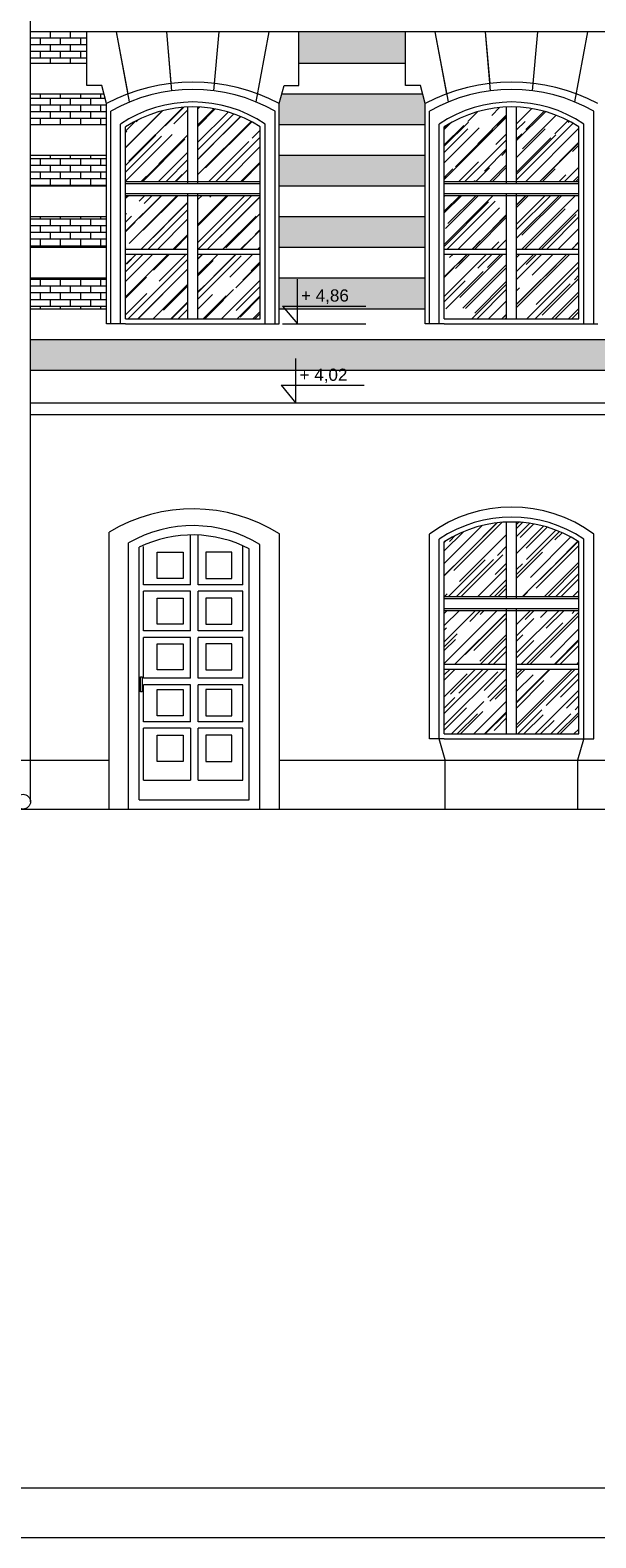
# Model space of a CAD drawing. Header units: millimetres. Extents: x -5254 to 173417, y -28809 to -6400.
# Tile 239 of 256: x 136779 to 137350, y -13337 to -11815. Entities that reach past the tile are written whole.
import ezdxf

# ---------------------------------------------------------------- set-up
doc = ezdxf.new("R2010")
doc.units = ezdxf.units.MM
for name, color, linetype, lineweight in [('mre_cegła', 7, 'Continuous', 5), ('mre_cienka', 7, 'Continuous', 15), ('mre_cienkie', 7, 'Continuous', 9), ('mre_drewno', 7, 'Continuous', 9), ('mre_koty', 7, 'Continuous', 13), ('mre_szyby', 7, 'Continuous', 13), ('mre_tabela', 7, 'Continuous', 20), ('mre_ściany', 7, 'Continuous', 20)]:
    doc.layers.add(name, color=color, linetype=linetype, lineweight=lineweight)
doc.styles.add('TABELKA', font='arial.ttf')
pattern_1 = [(0, (131181.3596, -16286.989), (0, 6.77418), []), (90, (131181.36, -16286.989), (-10.16, 6.77418), [6.77418, -6.77418])]

# ---------------------------------------------------------------- blocks, each defined once
blk = doc.blocks.new('KOTA')
at = {"color": 0}
for p, q in [((0, 0), (0, 50)), ((-16.6, 20), (76.8, 20)), ((-16.6, 20), (0, 0))]:
    blk.add_line(p, q, dxfattribs=at)
at = {"color": 0, "style": 'TABELKA', "flags": 4}
blk.add_attdef('POZIOM', (1.4, 25), '', height=13.7, rotation=360, dxfattribs=at)

msp = doc.modelspace()

# ---------------------------------------------------------------- hatches: boundary and pattern name
at = {"layer": 'mre_cegła'}
h = msp.add_hatch(dxfattribs=at)
h.set_pattern_fill('AR-BRSTD', color=256, scale=0.1)
h.set_pattern_definition(pattern_1)
h.paths.add_polyline_path([(136425.26, -12003.73), (136266.22, -12003.73), (136266.22, -12034.73), (136425.26, -12034.73)])
h.paths.add_polyline_path([(136425.26, -11941.73), (136266.22, -11941.73), (136266.22, -11972.73), (136425.26, -11972.73)])
h.paths.add_polyline_path([(136425.26, -11889.41), (136422.67, -11879.73), (136268.81, -11879.73), (136266.22, -11889.41), (136266.22, -11910.73), (136425.26, -11910.73)])
h.paths.add_polyline_path([(136091.95, -12065.73), (135937.59, -12065.73), (135937.59, -12096.73), (136091.95, -12096.73)])
h.paths.add_polyline_path([(136091.95, -12003.73), (135937.59, -12003.73), (135937.59, -12034.73), (136091.95, -12034.73)])
h.paths.add_polyline_path([(136091.95, -11941.73), (135937.59, -11941.73), (135937.59, -11972.73), (136091.95, -11972.73)])
h.paths.add_polyline_path([(136091.95, -11889.41), (136089.36, -11879.73), (135940.18, -11879.73), (135937.59, -11889.41), (135937.59, -11910.73), (136091.95, -11910.73)])
h.paths.add_polyline_path([(135763.32, -12065.73), (135593.45, -12065.73), (135593.45, -12096.73), (135763.32, -12096.73)])
h.paths.add_polyline_path([(135763.32, -12003.73), (135593.45, -12003.73), (135593.45, -12034.73), (135763.32, -12034.73)])
h.paths.add_polyline_path([(135763.32, -11941.73), (135593.45, -11941.73), (135593.45, -11972.73), (135763.32, -11972.73)])
h.paths.add_polyline_path([(135763.32, -11889.41), (135760.72, -11879.73), (135593.45, -11879.73), (135593.45, -11910.73), (135763.32, -11910.73)])
h.paths.add_polyline_path([(136759.67, -12065.73), (136599.53, -12065.73), (136599.53, -12096.73), (136759.67, -12096.73)])
h.paths.add_polyline_path([(136759.67, -12003.73), (136599.53, -12003.73), (136599.53, -12034.73), (136759.67, -12034.73)])
h.paths.add_polyline_path([(136759.67, -11941.73), (136599.53, -11941.73), (136599.53, -11972.73), (136759.67, -11972.73)])
h.paths.add_polyline_path([(136759.67, -11879.73), (136602.13, -11879.73), (136599.53, -11889.41), (136599.53, -11910.73), (136759.67, -11910.73)])
h.paths.add_polyline_path([(136759.67, -11816.73), (136619.46, -11816.73), (136619.46, -11848.73), (136759.67, -11848.73)])
h.paths.add_polyline_path([(136072.03, -11816.73), (135957.51, -11816.73), (135957.51, -11848.73), (136072.03, -11848.73)])
h.paths.add_polyline_path([(136405.34, -11816.73), (136286.14, -11816.73), (136286.14, -11848.73), (136405.34, -11848.73)])
h.paths.add_polyline_path([(135743.39, -11816.73), (135593.45, -11816.73), (135593.45, -11848.73), (135743.39, -11848.73)])
h.paths.add_polyline_path([(137158.27, -11816.73), (137050.66, -11816.73), (137050.66, -11848.73), (137158.27, -11848.73)])
h.paths.add_polyline_path([(137178.2, -11889.41), (137175.6, -11879.73), (137033.33, -11879.73), (137030.73, -11889.41), (137030.73, -11910.73), (137178.2, -11910.73)])
h.paths.add_polyline_path([(137178.2, -11941.73), (137030.73, -11941.73), (137030.73, -11972.73), (137178.2, -11972.73)])
h.paths.add_polyline_path([(137178.2, -12003.73), (137030.73, -12003.73), (137030.73, -12034.73), (137178.2, -12034.73)])
h.paths.add_polyline_path([(137178.2, -12065.73), (137030.73, -12065.73), (137030.73, -12096.73), (137178.2, -12096.73)])
h = msp.add_hatch(dxfattribs=at)
h.set_pattern_fill('AR-BRSTD', color=256, scale=0.1)
h.set_pattern_definition(pattern_1)
h.paths.add_polyline_path([(136856.46, -12065.73), (136779.67, -12065.73), (136779.67, -12096.73), (136856.46, -12096.73)])
h.paths.add_polyline_path([(136856.46, -12003.73), (136779.67, -12003.73), (136779.67, -12034.73), (136856.46, -12034.73)])
h.paths.add_polyline_path([(136856.46, -11941.73), (136779.67, -11941.73), (136779.67, -11972.73), (136856.46, -11972.73)])
h.paths.add_polyline_path([(136856.46, -11889.41), (136853.87, -11879.73), (136779.67, -11879.73), (136779.67, -11910.73), (136856.46, -11910.73)])
h.paths.add_polyline_path([(136836.54, -11816.73), (136779.67, -11816.73), (136779.67, -11848.73), (136836.54, -11848.73)])
h.paths.add_polyline_path([(136764.67, -11816.73), (136759.67, -11816.73), (136759.67, -11848.73), (136764.67, -11848.73)])
h.paths.add_polyline_path([(136764.67, -11879.73), (136759.67, -11879.73), (136759.67, -11910.73), (136764.67, -11910.73)])
h.paths.add_polyline_path([(136764.67, -11941.73), (136759.67, -11941.73), (136759.67, -11972.73), (136764.67, -11972.73)])
h.paths.add_polyline_path([(136764.67, -12003.73), (136759.67, -12003.73), (136759.67, -12034.73), (136764.67, -12034.73)])
h.paths.add_polyline_path([(136764.67, -12065.73), (136759.67, -12065.73), (136759.67, -12096.73), (136764.67, -12096.73)])
h = msp.add_hatch(dxfattribs=at)
h.set_pattern_fill('AR-BRSTD', color=256, scale=0.1)
h.set_pattern_definition(pattern_1)
h.paths.add_polyline_path([(136764.67, -12127.73), (136759.67, -12127.73), (136759.67, -12158.73), (136764.67, -12158.73)])
h.paths.add_polyline_path([(138427.24, -12127.73), (136779.67, -12127.73), (136779.67, -12158.73), (138427.24, -12158.73)])
at = {"layer": 'mre_szyby'}
h = msp.add_hatch(dxfattribs=at)
h.set_pattern_fill('AR-RROOF', color=256, scale=0.7, angle=45)
h.set_pattern_definition([(45, (131181.36, -16621.968), (15.08683, 40.231547), [266.7, -35.56, 88.9, -17.78]), (45, (131191.795, -16598.96), (-29.293595, 4.14888), [53.34, -5.8674, 106.68, -13.335]), (45, (131176.959, -16604.995), (56.952784, 73.799745), [142.24, -24.892, 71.12, -17.78])])
h.paths.add_polyline_path([(138235.24, -12312.02, 0.1338619), (138172.24, -12331.92), (138172.24, -12387.21), (138235.24, -12387.21)])
h.paths.add_polyline_path([(138308.24, -12331.92, 0.1338619), (138245.24, -12312.02), (138245.24, -12387.21), (138308.24, -12387.21)])
h.paths.add_polyline_path([(138235.24, -12401.21), (138172.24, -12401.21), (138172.24, -12455.48), (138235.24, -12455.48)])
h.paths.add_polyline_path([(138308.24, -12401.21), (138245.24, -12401.21), (138245.24, -12455.48), (138308.24, -12455.48)])
h.paths.add_polyline_path([(138235.24, -12474.5), (138235.24, -12460.48), (138172.24, -12460.48), (138172.24, -12525.92), (138235.24, -12525.92)])
h.paths.add_polyline_path([(138308.24, -12460.48), (138245.24, -12460.48), (138245.24, -12474.5), (138245.24, -12525.92), (138308.24, -12525.92)])
h.paths.add_polyline_path([(137911.24, -12312.02, 0.1338619), (137848.24, -12331.92), (137848.24, -12387.21), (137911.24, -12387.21)])
h.paths.add_polyline_path([(137984.24, -12331.92, 0.1338619), (137921.24, -12312.02), (137921.24, -12387.21), (137984.24, -12387.21)])
h.paths.add_polyline_path([(137911.24, -12401.21), (137848.24, -12401.21), (137848.24, -12455.48), (137911.24, -12455.48)])
h.paths.add_polyline_path([(137984.24, -12401.21), (137921.24, -12401.21), (137921.24, -12455.48), (137984.24, -12455.48)])
h.paths.add_polyline_path([(137911.24, -12474.5), (137911.24, -12460.48), (137848.24, -12460.48), (137848.24, -12525.92), (137911.24, -12525.92)])
h.paths.add_polyline_path([(137984.24, -12460.48), (137921.24, -12460.48), (137921.24, -12474.5), (137921.24, -12525.92), (137984.24, -12525.92)])
h.paths.add_polyline_path([(137588.24, -12312.02, 0.1338619), (137525.24, -12331.92), (137525.24, -12387.21), (137588.24, -12387.21)])
h.paths.add_polyline_path([(137661.24, -12331.92, 0.1338619), (137598.24, -12312.02), (137598.24, -12387.21), (137661.24, -12387.21)])
h.paths.add_polyline_path([(137588.24, -12401.21), (137525.24, -12401.21), (137525.24, -12455.48), (137588.24, -12455.48)])
h.paths.add_polyline_path([(137661.24, -12401.21), (137598.24, -12401.21), (137598.24, -12455.48), (137661.24, -12455.48)])
h.paths.add_polyline_path([(137588.24, -12474.5), (137588.24, -12460.48), (137525.24, -12460.48), (137525.24, -12525.92), (137588.24, -12525.92)])
h.paths.add_polyline_path([(137661.24, -12460.48), (137598.24, -12460.48), (137598.24, -12474.5), (137598.24, -12525.92), (137661.24, -12525.92)])
h.paths.add_polyline_path([(137260.33, -12311.89, 0.1338619), (137197.33, -12331.79), (137197.33, -12387.08), (137260.33, -12387.08)])
h.paths.add_polyline_path([(137333.33, -12331.79, 0.1338619), (137270.33, -12311.89), (137270.33, -12387.08), (137333.33, -12387.08)])
h.paths.add_polyline_path([(137260.33, -12401.08), (137197.33, -12401.08), (137197.33, -12455.35), (137260.33, -12455.35)])
h.paths.add_polyline_path([(137333.33, -12401.08), (137270.33, -12401.08), (137270.33, -12455.35), (137333.33, -12455.35)])
h.paths.add_polyline_path([(137260.33, -12474.37), (137260.33, -12460.35), (137197.33, -12460.35), (137197.33, -12525.79), (137260.33, -12525.79)])
h.paths.add_polyline_path([(137333.33, -12460.35), (137270.33, -12460.35), (137270.33, -12474.37), (137270.33, -12525.79), (137333.33, -12525.79)])
h.paths.add_polyline_path([(136507.4, -12312.02, 0.1338619), (136444.4, -12331.92), (136444.4, -12387.21), (136507.4, -12387.21)])
h.paths.add_polyline_path([(136580.4, -12331.92, 0.1338619), (136517.4, -12312.02), (136517.4, -12387.21), (136580.4, -12387.21)])
h.paths.add_polyline_path([(136580.4, -12401.21), (136517.4, -12401.21), (136517.4, -12455.48), (136580.4, -12455.48)])
h.paths.add_polyline_path([(136507.4, -12401.21), (136444.4, -12401.21), (136444.4, -12455.48), (136507.4, -12455.48)])
h.paths.add_polyline_path([(136507.4, -12474.5), (136507.4, -12460.48), (136444.4, -12460.48), (136444.4, -12525.92), (136507.4, -12525.92)])
h.paths.add_polyline_path([(136580.4, -12460.48), (136517.4, -12460.48), (136517.4, -12474.5), (136517.4, -12525.92), (136580.4, -12525.92)])
h.paths.add_polyline_path([(136247.09, -12460.48), (136184.09, -12460.48), (136184.09, -12474.5), (136184.09, -12525.92), (136247.09, -12525.92)])
h.paths.add_polyline_path([(136174.09, -12474.5), (136174.09, -12460.48), (136111.09, -12460.48), (136111.09, -12525.92), (136174.09, -12525.92)])
h.paths.add_polyline_path([(136174.09, -12401.21), (136111.09, -12401.21), (136111.09, -12455.48), (136174.09, -12455.48)])
h.paths.add_polyline_path([(136247.09, -12401.21), (136184.09, -12401.21), (136184.09, -12455.48), (136247.09, -12455.48)])
h.paths.add_polyline_path([(136247.09, -12331.92, 0.1338619), (136184.09, -12312.02), (136184.09, -12387.21), (136247.09, -12387.21)])
h.paths.add_polyline_path([(136174.09, -12312.02, 0.1338619), (136111.09, -12331.92), (136111.09, -12387.21), (136174.09, -12387.21)])
h.paths.add_polyline_path([(135845.45, -12312.02, 0.1338619), (135782.45, -12331.92), (135782.45, -12387.21), (135845.45, -12387.21)])
h.paths.add_polyline_path([(135918.45, -12331.92, 0.1338619), (135855.45, -12312.02), (135855.45, -12387.21), (135918.45, -12387.21)])
h.paths.add_polyline_path([(135845.45, -12401.21), (135782.45, -12401.21), (135782.45, -12455.48), (135845.45, -12455.48)])
h.paths.add_polyline_path([(135918.45, -12401.21), (135855.45, -12401.21), (135855.45, -12455.48), (135918.45, -12455.48)])
h.paths.add_polyline_path([(135845.45, -12474.5), (135845.45, -12460.48), (135782.45, -12460.48), (135782.45, -12525.92), (135845.45, -12525.92)])
h.paths.add_polyline_path([(135918.45, -12460.48), (135855.45, -12460.48), (135855.45, -12474.5), (135855.45, -12525.92), (135918.45, -12525.92)])
h.paths.add_polyline_path([(135845.45, -12055.31), (135845.45, -12041.29), (135782.45, -12041.29), (135782.45, -12106.73), (135845.45, -12106.73)])
h.paths.add_polyline_path([(135918.45, -12041.29), (135855.45, -12041.29), (135855.45, -12055.31), (135855.45, -12106.73), (135918.45, -12106.73)])
h.paths.add_polyline_path([(135918.45, -11982.01), (135855.45, -11982.01), (135855.45, -12036.29), (135918.45, -12036.29)])
h.paths.add_polyline_path([(135845.45, -11982.01), (135782.45, -11982.01), (135782.45, -12036.29), (135845.45, -12036.29)])
h.paths.add_polyline_path([(135845.45, -11892.83, 0.1338619), (135782.45, -11912.73), (135782.45, -11968.01), (135845.45, -11968.01)])
h.paths.add_polyline_path([(135918.45, -11912.73, 0.1338619), (135855.45, -11892.83), (135855.45, -11968.01), (135918.45, -11968.01)])
h.paths.add_polyline_path([(136174.09, -11892.83, 0.1338619), (136111.09, -11912.73), (136111.09, -11968.01), (136174.09, -11968.01)])
h.paths.add_polyline_path([(136247.09, -11912.73, 0.1338619), (136184.09, -11892.83), (136184.09, -11968.01), (136247.09, -11968.01)])
h.paths.add_polyline_path([(136174.09, -11982.01), (136111.09, -11982.01), (136111.09, -12036.29), (136174.09, -12036.29)])
h.paths.add_polyline_path([(136247.09, -11982.01), (136184.09, -11982.01), (136184.09, -12036.29), (136247.09, -12036.29)])
h.paths.add_polyline_path([(136174.09, -12055.31), (136174.09, -12041.29), (136111.09, -12041.29), (136111.09, -12106.73), (136174.09, -12106.73)])
h.paths.add_polyline_path([(136247.09, -12041.29), (136184.09, -12041.29), (136184.09, -12055.31), (136184.09, -12106.73), (136247.09, -12106.73)])
h.paths.add_polyline_path([(136507.4, -12055.31), (136507.4, -12041.29), (136444.4, -12041.29), (136444.4, -12106.73), (136507.4, -12106.73)])
h.paths.add_polyline_path([(136507.4, -11982.01), (136444.4, -11982.01), (136444.4, -12036.29), (136507.4, -12036.29)])
h.paths.add_polyline_path([(136507.4, -11892.83, 0.1338619), (136444.4, -11912.73), (136444.4, -11968.01), (136507.4, -11968.01)])
h.paths.add_polyline_path([(136580.4, -11912.73, 0.1338619), (136517.4, -11892.83), (136517.4, -11968.01), (136580.4, -11968.01)])
h.paths.add_polyline_path([(136580.4, -11982.01), (136517.4, -11982.01), (136517.4, -12036.29), (136580.4, -12036.29)])
h.paths.add_polyline_path([(136580.4, -12041.29), (136517.4, -12041.29), (136517.4, -12055.31), (136517.4, -12106.73), (136580.4, -12106.73)])
h.paths.add_polyline_path([(136938.6, -12055.31), (136938.6, -12041.29), (136875.6, -12041.29), (136875.6, -12106.73), (136938.6, -12106.73)])
h.paths.add_polyline_path([(136938.6, -11982.01), (136875.6, -11982.01), (136875.6, -12036.29), (136938.6, -12036.29)])
h.paths.add_polyline_path([(136938.6, -11892.83, 0.1338619), (136875.6, -11912.73), (136875.6, -11968.01), (136938.6, -11968.01)])
h.paths.add_polyline_path([(137011.6, -11912.73, 0.1338619), (136948.6, -11892.83), (136948.6, -11968.01), (137011.6, -11968.01)])
h.paths.add_polyline_path([(137011.6, -11982.01), (136948.6, -11982.01), (136948.6, -12036.29), (137011.6, -12036.29)])
h.paths.add_polyline_path([(137011.6, -12041.29), (136948.6, -12041.29), (136948.6, -12055.31), (136948.6, -12106.73), (137011.6, -12106.73)])
h.paths.add_polyline_path([(137260.33, -12055.31), (137260.33, -12041.29), (137197.33, -12041.29), (137197.33, -12106.73), (137260.33, -12106.73)])
h.paths.add_polyline_path([(137260.33, -11982.01), (137197.33, -11982.01), (137197.33, -12036.29), (137260.33, -12036.29)])
h.paths.add_polyline_path([(137260.33, -11892.83, 0.1338619), (137197.33, -11912.73), (137197.33, -11968.01), (137260.33, -11968.01)])
h.paths.add_polyline_path([(137333.33, -11912.73, 0.1338619), (137270.33, -11892.83), (137270.33, -11968.01), (137333.33, -11968.01)])
h.paths.add_polyline_path([(137333.33, -11982.01), (137270.33, -11982.01), (137270.33, -12036.29), (137333.33, -12036.29)])
h.paths.add_polyline_path([(137333.33, -12041.29), (137270.33, -12041.29), (137270.33, -12055.31), (137270.33, -12106.73), (137333.33, -12106.73)])
h.paths.add_polyline_path([(137588.24, -12055.31), (137588.24, -12041.29), (137525.24, -12041.29), (137525.24, -12106.73), (137588.24, -12106.73)])
h.paths.add_polyline_path([(137588.24, -11982.01), (137525.24, -11982.01), (137525.24, -12036.29), (137588.24, -12036.29)])
h.paths.add_polyline_path([(137588.24, -11892.83, 0.1338619), (137525.24, -11912.73), (137525.24, -11968.01), (137588.24, -11968.01)])
h.paths.add_polyline_path([(137661.24, -11912.73, 0.1338619), (137598.24, -11892.83), (137598.24, -11968.01), (137661.24, -11968.01)])
h.paths.add_polyline_path([(137661.24, -11982.01), (137598.24, -11982.01), (137598.24, -12036.29), (137661.24, -12036.29)])
h.paths.add_polyline_path([(137661.24, -12041.29), (137598.24, -12041.29), (137598.24, -12055.31), (137598.24, -12106.73), (137661.24, -12106.73)])
h.paths.add_polyline_path([(137911.24, -12055.31), (137911.24, -12041.29), (137848.24, -12041.29), (137848.24, -12106.73), (137911.24, -12106.73)])
h.paths.add_polyline_path([(137911.24, -11982.01), (137848.24, -11982.01), (137848.24, -12036.29), (137911.24, -12036.29)])
h.paths.add_polyline_path([(137911.24, -11892.83, 0.1338619), (137848.24, -11912.73), (137848.24, -11968.01), (137911.24, -11968.01)])
h.paths.add_polyline_path([(137984.24, -11912.73, 0.1338619), (137921.24, -11892.83), (137921.24, -11968.01), (137984.24, -11968.01)])
h.paths.add_polyline_path([(137984.24, -11982.01), (137921.24, -11982.01), (137921.24, -12036.29), (137984.24, -12036.29)])
h.paths.add_polyline_path([(137984.24, -12041.29), (137921.24, -12041.29), (137921.24, -12055.31), (137921.24, -12106.73), (137984.24, -12106.73)])
h.paths.add_polyline_path([(138235.24, -12055.31), (138235.24, -12041.29), (138172.24, -12041.29), (138172.24, -12106.73), (138235.24, -12106.73)])
h.paths.add_polyline_path([(138235.24, -11982.01), (138172.24, -11982.01), (138172.24, -12036.29), (138235.24, -12036.29)])
h.paths.add_polyline_path([(138235.24, -11892.83, 0.1338619), (138172.24, -11912.73), (138172.24, -11968.01), (138235.24, -11968.01)])
h.paths.add_polyline_path([(138308.24, -11912.73, 0.1338619), (138245.24, -11892.83), (138245.24, -11968.01), (138308.24, -11968.01)])
h.paths.add_polyline_path([(138308.24, -11982.01), (138245.24, -11982.01), (138245.24, -12036.29), (138308.24, -12036.29)])
h.paths.add_polyline_path([(138308.24, -12041.29), (138245.24, -12041.29), (138245.24, -12055.31), (138245.24, -12106.73), (138308.24, -12106.73)])

# ---------------------------------------------------------------- linework, layer by layer
at = {"layer": 'mre_cegła'}
for p, q in [((136836.54, -11848.73), (136779.67, -11848.73)), ((137158.27, -11848.73), (137050.66, -11848.73)), ((136853.87, -11879.73), (136779.67, -11879.73)), ((137175.6, -11879.73), (137033.33, -11879.73)), ((136856.46, -11910.73), (136779.67, -11910.73)), ((137178.2, -11910.73), (137030.73, -11910.73)), ((136856.46, -11941.73), (136779.67, -11941.73)), ((137178.2, -11941.73), (137030.73, -11941.73)), ((136856.46, -11972.73), (136779.67, -11972.73)), ((137178.2, -11972.73), (137030.73, -11972.73)), ((136856.46, -12003.73), (136779.67, -12003.73)), ((137178.2, -12003.73), (137030.73, -12003.73)), ((136856.46, -12034.73), (136779.67, -12034.73)), ((137178.2, -12034.73), (137030.73, -12034.73)), ((136856.46, -12065.73), (136779.67, -12065.73)), ((137178.2, -12065.73), (137030.73, -12065.73)), ((136856.46, -12096.73), (136779.67, -12096.73)), ((137178.2, -12096.73), (137030.73, -12096.73)), ((138427.24, -12127.73), (136779.67, -12127.73)), ((138427.24, -12158.73), (136779.67, -12158.73))]:
    msp.add_line(p, q, dxfattribs=at)
at = {"layer": 'mre_cienka'}
msp.add_lwpolyline([(136779.67, -12594.18), (136779.67, -10791.56)], dxfattribs=at)
msp.add_circle((136772.17, -12594.18), 7.5, dxfattribs=at)
at = {"layer": 'mre_cienkie'}
msp.add_line((137034.14, -12111.73), (137118.15, -12111.73), dxfattribs=at)
for points in [[(140622.8, -11816.73), (136779.67, -11816.73)], [(136836.54, -11871.03), (136836.54, -11816.73)], [(136878.25, -11879.54), (136866.56, -11816.73)], [(136879.76, -11887.67), (136866.56, -11816.73)], [(136921.82, -11868.92), (136917.16, -11816.73)], [(136922.48, -11876.38), (136917.16, -11816.73)], [(136964.72, -11876.38), (136970.04, -11816.73)], [(137007.44, -11887.67), (137020.63, -11816.73)], [(137050.66, -11871.03), (137050.66, -11816.73)], [(137158.27, -11871.03), (137158.27, -11816.73)], [(137199.98, -11879.54), (137188.3, -11816.73)], [(137201.49, -11887.67), (137188.3, -11816.73)], [(137243.55, -11868.92), (137238.89, -11816.73)], [(137244.21, -11876.38), (137238.89, -11816.73)], [(137286.45, -11876.38), (137291.77, -11816.73)], [(137329.17, -11887.67), (137342.36, -11816.73)], [(136851.54, -11871.03), (136836.54, -11871.03)], [(136856.46, -11889.41), (136851.54, -11871.03)], [(137030.73, -11889.41), (137035.66, -11871.03)], [(137030.73, -11889.41), (137035.66, -11871.03)], [(137035.66, -11871.03), (137050.66, -11871.03)], [(137173.27, -11871.03), (137158.27, -11871.03)], [(137178.2, -11889.41), (137173.27, -11871.03)], [(136856.46, -12106.73), (136856.46, -11889.41)], [(136860.6, -12106.73), (136860.6, -11897.03)], [(137026.6, -12106.73), (137026.6, -11897.03)], [(137030.73, -12106.73), (137030.73, -11889.41)], [(137178.2, -12106.73), (137178.2, -11889.41)], [(137182.33, -12106.73), (137182.33, -11897.03)], [(137348.33, -12106.73), (137348.33, -11897.03)], [(136856.46, -12111.73), (136856.46, -12106.73)], [(136860.6, -12111.73), (136856.46, -12111.73)], [(136870.6, -12111.73), (136860.6, -12111.73), (136860.6, -12106.73)], [(137016.51, -12111.73), (137026.6, -12111.73), (137026.6, -12106.73)], [(137026.6, -12111.73), (137030.73, -12111.73)], [(137030.73, -12111.73), (137030.73, -12106.73)], [(137178.2, -12111.73), (137178.2, -12106.73)], [(137182.33, -12111.73), (137178.2, -12111.73)], [(137192.33, -12111.73), (137182.33, -12111.73), (137182.33, -12106.73)], [(137338.24, -12111.73), (137348.33, -12111.73), (137348.33, -12106.73)], [(137348.33, -12111.73), (137352.46, -12111.73)], [(138440.86, -12191.73), (136779.67, -12191.73)], [(138440.86, -12203.45), (136779.67, -12203.45)], [(136858.94, -12601.68), (136858.94, -12321.99)], [(137031.04, -12601.68), (137031.04, -12323.7)], [(137182.33, -12525.79), (137182.33, -12323.9)], [(137348.33, -12525.79), (137348.33, -12323.9)], [(136878.74, -12601.68), (136878.74, -12332.9)], [(137011.24, -12601.68), (137011.24, -12334.41)], [(137192.33, -12530.79), (137182.33, -12530.79), (137182.33, -12525.79)], [(137338.24, -12530.79), (137348.33, -12530.79), (137348.33, -12525.79)], [(137198.33, -12552), (137192.33, -12530.79)], [(137332.33, -12552), (137338.24, -12530.92)], [(135588.45, -12552.13), (136858.94, -12552.13)], [(137031.04, -12552.13), (138440.86, -12552.13)], [(137198.33, -12601.55), (137198.33, -12552)], [(137332.33, -12601.55), (137332.33, -12552)]]:
    msp.add_lwpolyline(points, dxfattribs=at)
for centre, radius, start, end in [((136943.6, -12052.81), 185.18, 61.93087, 118.06913), ((137265.33, -12052.81), 185.18, 61.93087, 118.06913), ((136943.6, -12042.77), 167.72, 60.3389, 119.6611), ((137265.33, -12042.77), 167.72, 60.3389, 119.6611), ((136943.6, -12462.89), 164.38, 57.86428, 120.99833), ((137265.33, -12437.39), 140.6, 53.81977, 126.18023), ((136943.72, -12445.04), 129.6, 58.6029, 120.08878)]:
    msp.add_arc(centre, radius, start, end, dxfattribs=at)
at = {"layer": 'mre_drewno'}
for points in [[(136938.6, -11970.01), (136938.6, -11892.83)], [(136948.6, -11970.01), (136948.6, -11892.83)], [(137260.33, -11970.01), (137260.33, -11892.83)], [(137270.33, -11970.01), (137270.33, -11892.83)], [(136870.6, -11912.73), (136870.6, -11910.03)], [(136870.6, -12106.73), (136870.6, -11912.73)], [(136875.6, -12106.73), (136875.6, -11912.73)], [(137011.6, -12106.73), (137011.6, -11912.73)], [(137016.6, -11912.73), (137016.6, -11910.03)], [(137016.6, -12106.73), (137016.6, -11912.73)], [(137192.33, -11912.73), (137192.33, -11910.03)], [(137192.33, -12106.73), (137192.33, -11912.73)], [(137197.33, -12106.73), (137197.33, -11912.73)], [(137333.33, -12106.73), (137333.33, -11912.73)], [(137338.33, -11912.73), (137338.33, -11910.03)], [(137338.33, -12106.73), (137338.33, -11912.73)], [(136875.6, -11968.01), (137011.6, -11968.01)], [(136875.6, -11970.01), (137011.6, -11970.01)], [(137197.33, -11968.01), (137333.33, -11968.01)], [(137197.33, -11970.01), (137333.33, -11970.01)], [(136875.6, -11980.01), (137011.6, -11980.01)], [(136875.6, -11982.01), (137011.6, -11982.01)], [(136938.6, -12055.31), (136938.6, -11980.01)], [(136948.6, -12055.31), (136948.6, -11980.01)], [(137197.33, -11980.01), (137333.33, -11980.01)], [(137197.33, -11982.01), (137333.33, -11982.01)], [(137260.33, -12055.31), (137260.33, -11980.01)], [(137270.33, -12055.31), (137270.33, -11980.01)], [(136875.6, -12036.29), (136938.6, -12036.29)], [(136948.6, -12036.29), (137011.6, -12036.29)], [(137197.33, -12036.29), (137260.33, -12036.29)], [(137270.33, -12036.29), (137333.33, -12036.29)], [(136875.6, -12041.29), (136938.6, -12041.29)], [(136938.6, -12106.73), (136938.6, -12055.31)], [(136948.6, -12041.29), (137011.6, -12041.29)], [(136948.6, -12106.73), (136948.6, -12055.31)], [(137197.33, -12041.29), (137260.33, -12041.29)], [(137260.33, -12106.73), (137260.33, -12055.31)], [(137270.33, -12041.29), (137333.33, -12041.29)], [(137270.33, -12106.73), (137270.33, -12055.31)], [(136875.6, -12111.73), (136870.6, -12111.73), (136870.6, -12106.73)], [(136875.6, -12106.73), (137011.6, -12106.73)], [(136875.6, -12111.73), (137011.6, -12111.73)], [(136877.81, -12111.73), (137009.39, -12111.73)], [(137011.6, -12111.73), (137016.51, -12111.73), (137016.6, -12106.73)], [(137197.33, -12111.73), (137192.33, -12111.73), (137192.33, -12106.73)], [(137197.33, -12106.73), (137333.33, -12106.73)], [(137197.33, -12111.73), (137333.33, -12111.73)], [(137199.54, -12111.73), (137331.12, -12111.73)], [(137333.33, -12111.73), (137338.24, -12111.73), (137338.33, -12106.73)], [(137260.33, -12389.08), (137260.33, -12311.89)], [(137270.33, -12389.08), (137270.33, -12311.89)], [(136941.03, -12375.12), (136941.03, -12324.87)], [(136948.81, -12375.12), (136948.81, -12324.87)], [(137192.33, -12331.79), (137192.33, -12329.1)], [(137338.33, -12331.79), (137338.33, -12329.1)], [(136889.48, -12592.25), (136889.48, -12337.21)], [(136893.58, -12375.12), (136893.58, -12336.41)], [(136993.9, -12375.12), (136993.9, -12335.71)], [(137000.5, -12592.25), (137000.5, -12338.92)], [(137192.33, -12525.79), (137192.33, -12331.79)], [(137197.33, -12525.79), (137197.33, -12331.79)], [(137333.33, -12525.79), (137333.33, -12331.79)], [(137338.33, -12525.79), (137338.33, -12331.79)], [(136889.48, -12375.12), (136889.35, -12375.12)], [(136941.03, -12375.12), (136893.58, -12375.12)], [(136993.9, -12375.12), (136948.81, -12375.12)], [(136889.48, -12381.72), (136889.35, -12381.72)], [(136941.03, -12381.72), (136893.58, -12381.72)], [(136893.58, -12421.81), (136893.58, -12381.72)], [(136941.03, -12421.81), (136941.03, -12381.72)], [(136948.81, -12421.81), (136948.81, -12381.72)], [(136993.9, -12381.72), (136948.81, -12381.72)], [(136993.9, -12421.81), (136993.9, -12381.72)], [(137197.33, -12387.08), (137333.33, -12387.08)], [(137197.33, -12389.08), (137333.33, -12389.08)], [(137197.33, -12399.08), (137333.33, -12399.08)], [(137197.33, -12401.08), (137333.33, -12401.08)], [(137260.33, -12474.37), (137260.33, -12399.08)], [(137270.33, -12474.37), (137270.33, -12399.08)], [(136889.48, -12421.81), (136889.35, -12421.81)], [(136889.48, -12428.41), (136889.35, -12428.41)], [(136941.03, -12421.81), (136893.58, -12421.81)], [(136941.03, -12428.41), (136893.58, -12428.41)], [(136893.58, -12469.49), (136893.58, -12428.41)], [(136941.03, -12469.49), (136941.03, -12428.41)], [(136993.9, -12421.81), (136948.81, -12421.81)], [(136948.81, -12469.49), (136948.81, -12428.41)], [(136993.9, -12428.41), (136948.81, -12428.41)], [(136993.9, -12469.49), (136993.9, -12428.41)], [(137197.33, -12455.35), (137260.33, -12455.35)], [(137197.33, -12460.35), (137260.33, -12460.35)], [(137270.33, -12455.35), (137333.33, -12455.35)], [(137270.33, -12460.35), (137333.33, -12460.35)], [(136889.48, -12469.49), (136889.35, -12469.49)], [(136889.48, -12476.09), (136889.35, -12476.09)], [(136941.03, -12469.49), (136893.58, -12469.49)], [(136941.03, -12476.09), (136893.58, -12476.09)], [(136893.58, -12513.36), (136893.58, -12476.09)], [(136941.03, -12513.36), (136941.03, -12476.09)], [(136993.9, -12469.49), (136948.81, -12469.49)], [(136948.81, -12513.36), (136948.81, -12476.09)], [(136993.9, -12476.09), (136948.81, -12476.09)], [(136993.9, -12513.36), (136993.9, -12476.09)], [(137260.33, -12525.79), (137260.33, -12474.37)], [(137270.33, -12525.79), (137270.33, -12474.37)], [(136889.48, -12513.36), (136889.35, -12513.36)], [(136889.48, -12519.96), (136889.35, -12519.96)], [(136941.03, -12513.36), (136893.58, -12513.36)], [(136941.03, -12519.96), (136893.58, -12519.96)], [(136893.58, -12572.45), (136893.58, -12519.96)], [(136941.03, -12519.96), (136941.03, -12572.45)], [(136993.9, -12513.36), (136948.81, -12513.36)], [(136993.9, -12519.96), (136948.81, -12519.96)], [(136948.81, -12572.45), (136948.81, -12519.96)], [(136993.9, -12572.45), (136993.9, -12519.96)], [(137197.33, -12530.79), (137192.33, -12530.79), (137192.33, -12525.79)], [(137197.33, -12525.79), (137333.33, -12525.79)], [(137333.33, -12530.79), (137338.24, -12530.79), (137338.33, -12525.79)], [(137197.33, -12530.79), (137333.33, -12530.79)], [(137199.54, -12530.79), (137331.12, -12530.79)], [(136893.58, -12572.45), (136941.03, -12572.45)], [(136948.81, -12572.45), (136993.9, -12572.45)], [(136889.48, -12592.25), (137000.5, -12592.25)]]:
    msp.add_lwpolyline(points, dxfattribs=at)
for points in [[(136907.39, -12342.33), (136933.79, -12342.33), (136933.79, -12368.73), (136907.39, -12368.73)], [(136982.91, -12342.33), (136956.51, -12342.33), (136956.51, -12368.73), (136982.91, -12368.73)], [(136907.39, -12388.53), (136933.79, -12388.53), (136933.79, -12414.93), (136907.39, -12414.93)], [(136982.91, -12388.53), (136956.51, -12388.53), (136956.51, -12414.93), (136982.91, -12414.93)], [(136907.39, -12434.73), (136933.79, -12434.73), (136933.79, -12461.13), (136907.39, -12461.13)], [(136982.91, -12434.73), (136956.51, -12434.73), (136956.51, -12461.13), (136982.91, -12461.13)], [(136890.69, -12468.02), (136892.42, -12468.02), (136892.42, -12483.1), (136890.69, -12483.1)], [(136907.39, -12480.93), (136933.79, -12480.93), (136933.79, -12507.33), (136907.39, -12507.33)], [(136982.91, -12480.93), (136956.51, -12480.93), (136956.51, -12507.33), (136982.91, -12507.33)], [(136907.39, -12527.13), (136933.79, -12527.13), (136933.79, -12553.53), (136907.39, -12553.53)], [(136982.91, -12527.13), (136956.51, -12527.13), (136956.51, -12553.53), (136982.91, -12553.53)]]:
    msp.add_lwpolyline(points, close=True, dxfattribs=at)
for centre, radius, start, end in [((136943.6, -12018.33), 130.6, 56.01619, 123.98381), ((137265.33, -12018.33), 130.6, 56.01619, 123.98381), ((136943.6, -12018.33), 125.6, 57.22092, 122.77908), ((137265.33, -12018.33), 125.6, 57.22092, 122.77908), ((137265.33, -12437.39), 130.6, 56.01619, 123.98381), ((137265.33, -12437.39), 125.6, 57.22092, 122.77908), ((136943.29, -12448.19), 123.34, 62.36793, 115.86897)]:
    msp.add_arc(centre, radius, start, end, dxfattribs=at)
at = {"layer": 'mre_tabela'}
for points in [[(135242.92, -10367.38), (142123.08, -10367.38), (142123.08, -13337.38), (135242.92, -13337.38)], [(135292.92, -10417.38), (142073.08, -10417.38), (142073.08, -13287.38), (135292.92, -13287.38)]]:
    msp.add_lwpolyline(points, close=True, dxfattribs=at)
at = {"layer": 'mre_ściany'}
msp.add_lwpolyline([(136759.67, -12601.68), (138317.24, -12601.68)], dxfattribs=at)

# ---------------------------------------------------------------- block references
at = {"layer": 'mre_koty'}
ref = msp.add_blockref('KOTA', (137049.05, -12111.73), dxfattribs=dict(at, xscale=0.8999999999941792, yscale=0.8999999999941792, zscale=0.6))
ref.add_attrib('POZIOM', '+ 4,86', (137052.78, -12089.23), dxfattribs={"layer": '0', "height": 12.303, "style": 'TABELKA', "flags": 4})
ref = msp.add_blockref('KOTA', (137047.56, -12191.73), dxfattribs=dict(at, xscale=0.8999999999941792, yscale=0.8999999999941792, zscale=0.6))
ref.add_attrib('POZIOM', '+ 4,02', (137051.3, -12169.23), dxfattribs={"layer": '0', "height": 12.303, "style": 'TABELKA', "flags": 4})

doc.saveas('drawing.dxf')
